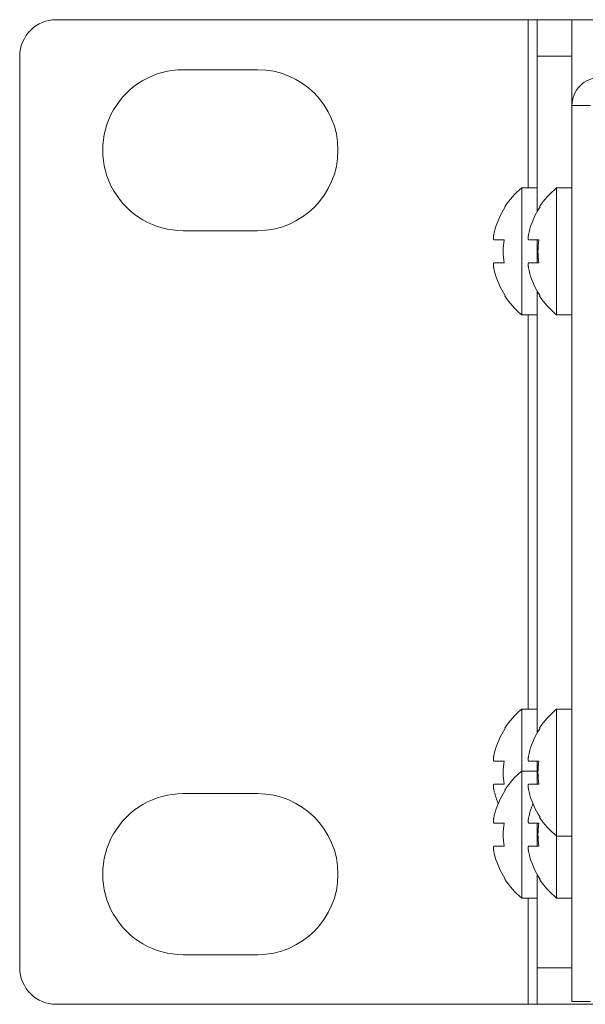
# Model space of a CAD drawing. Header units: inches. Extents: x 0 to 54.8, y -1.5 to 18.4.
# Tile 27 of 43: x 35.8 to 36.8, y 0 to 1.7. Entities that reach past the tile are written whole.
import ezdxf

# ---------------------------------------------------------------- set-up
doc = ezdxf.new("R2010")
doc.units = ezdxf.units.IN
doc.header["$MEASUREMENT"] = 0
doc.layers.get('0').update_dxf_attribs({"color": 8})

msp = doc.modelspace()

# ---------------------------------------------------------------- linework, layer by layer
at = {"lineweight": 5}
for points, knots in [([(35.9088, 1.7), (35.8921, 1.7), (35.8761, 1.6934), (35.8643, 1.6815), (35.8643, 1.6815), (35.8525, 1.6697), (35.8458, 1.6537), (35.8458, 1.637)], [0, 0, 0, 0, 0.5, 0.5, 0.5, 0.5, 1, 1, 1, 1]), ([(36.1281, 1.6137), (36.0784, 1.6137), (36.0326, 1.5872), (36.0077, 1.5442), (36.0077, 1.5442), (35.9829, 1.5012), (35.9829, 1.4482), (36.0077, 1.4052), (36.0077, 1.4052), (36.0326, 1.3622), (36.0784, 1.3357), (36.1281, 1.3357)], [0, 0, 0, 0, 0.333333, 0.333333, 0.333333, 0.333333, 0.666667, 0.666667, 0.666667, 0.666667, 1, 1, 1, 1]), ([(36.2561, 1.3357), (36.3329, 1.3357), (36.3951, 1.398), (36.3951, 1.4747), (36.3951, 1.4747), (36.3951, 1.5515), (36.3329, 1.6137), (36.2561, 1.6137)], [0, 0, 0, 0, 0.5, 0.5, 0.5, 0.5, 1, 1, 1, 1]), ([(36.8468, 1.6), (36.8341, 1.6), (36.8219, 1.5949), (36.8129, 1.5859), (36.8129, 1.5859), (36.8039, 1.5769), (36.7988, 1.5647), (36.7988, 1.552)], [0, 0, 0, 0, 0.5, 0.5, 0.5, 0.5, 1, 1, 1, 1]), ([(36.6648, 1.3325), (36.6646, 1.3318), (36.6644, 1.331), (36.6642, 1.3302), (36.6642, 1.3302), (36.6641, 1.3294), (36.664, 1.3286), (36.6638, 1.3278), (36.6638, 1.3278), (36.6638, 1.3275), (36.6637, 1.3271), (36.6637, 1.3267), (36.6637, 1.3267), (36.6636, 1.3264), (36.6636, 1.326), (36.6636, 1.3257), (36.6636, 1.3257), (36.6635, 1.3253), (36.6635, 1.325), (36.6635, 1.3247), (36.6635, 1.3247), (36.6635, 1.3244), (36.6635, 1.3241), (36.6634, 1.3238), (36.6634, 1.3238), (36.6634, 1.3235), (36.6634, 1.3232), (36.6634, 1.3229), (36.6634, 1.3229), (36.6634, 1.3227), (36.6634, 1.3224), (36.6635, 1.3222), (36.6635, 1.3222), (36.6635, 1.322), (36.6635, 1.3218), (36.6635, 1.3215), (36.6635, 1.3215), (36.6636, 1.3214), (36.6636, 1.3212), (36.6636, 1.321), (36.6636, 1.321), (36.6637, 1.3208), (36.6637, 1.3207), (36.6638, 1.3206), (36.6638, 1.3206), (36.6638, 1.3204), (36.6639, 1.3203), (36.6639, 1.3202), (36.6639, 1.3202), (36.664, 1.3202), (36.664, 1.3201), (36.664, 1.3201), (36.664, 1.3201), (36.6641, 1.3201), (36.6641, 1.32), (36.6641, 1.32), (36.6641, 1.32), (36.6642, 1.32), (36.6642, 1.32), (36.6643, 1.32), (36.6643, 1.32), (36.6643, 1.3199), (36.6643, 1.3199), (36.6644, 1.3199)], [0, 0, 0, 0, 0.0625, 0.0625, 0.0625, 0.0625, 0.125, 0.125, 0.125, 0.125, 0.1875, 0.1875, 0.1875, 0.1875, 0.25, 0.25, 0.25, 0.25, 0.3125, 0.3125, 0.3125, 0.3125, 0.375, 0.375, 0.375, 0.375, 0.4375, 0.4375, 0.4375, 0.4375, 0.5, 0.5, 0.5, 0.5, 0.5625, 0.5625, 0.5625, 0.5625, 0.625, 0.625, 0.625, 0.625, 0.6875, 0.6875, 0.6875, 0.6875, 0.75, 0.75, 0.75, 0.75, 0.8125, 0.8125, 0.8125, 0.8125, 0.875, 0.875, 0.875, 0.875, 0.9375, 0.9375, 0.9375, 0.9375, 1, 1, 1, 1]), ([(36.7248, 1.3325), (36.7246, 1.3318), (36.7244, 1.331), (36.7242, 1.3302), (36.7242, 1.3302), (36.7241, 1.3294), (36.724, 1.3286), (36.7238, 1.3278), (36.7238, 1.3278), (36.7238, 1.3275), (36.7237, 1.3271), (36.7237, 1.3267), (36.7237, 1.3267), (36.7236, 1.3264), (36.7236, 1.326), (36.7236, 1.3257), (36.7236, 1.3257), (36.7235, 1.3253), (36.7235, 1.325), (36.7235, 1.3247), (36.7235, 1.3247), (36.7235, 1.3244), (36.7235, 1.3241), (36.7234, 1.3238), (36.7234, 1.3238), (36.7234, 1.3235), (36.7234, 1.3232), (36.7234, 1.3229), (36.7234, 1.3229), (36.7234, 1.3227), (36.7234, 1.3224), (36.7235, 1.3222), (36.7235, 1.3222), (36.7235, 1.322), (36.7235, 1.3218), (36.7235, 1.3215), (36.7235, 1.3215), (36.7236, 1.3214), (36.7236, 1.3212), (36.7236, 1.321), (36.7236, 1.321), (36.7237, 1.3208), (36.7237, 1.3207), (36.7238, 1.3206), (36.7238, 1.3206), (36.7238, 1.3204), (36.7239, 1.3203), (36.7239, 1.3202), (36.7239, 1.3202), (36.724, 1.3202), (36.724, 1.3201), (36.724, 1.3201), (36.724, 1.3201), (36.7241, 1.3201), (36.7241, 1.32), (36.7241, 1.32), (36.7241, 1.32), (36.7242, 1.32), (36.7242, 1.32), (36.7243, 1.32), (36.7243, 1.32), (36.7243, 1.3199), (36.7243, 1.3199), (36.7244, 1.3199)], [0, 0, 0, 0, 0.0625, 0.0625, 0.0625, 0.0625, 0.125, 0.125, 0.125, 0.125, 0.1875, 0.1875, 0.1875, 0.1875, 0.25, 0.25, 0.25, 0.25, 0.3125, 0.3125, 0.3125, 0.3125, 0.375, 0.375, 0.375, 0.375, 0.4375, 0.4375, 0.4375, 0.4375, 0.5, 0.5, 0.5, 0.5, 0.5625, 0.5625, 0.5625, 0.5625, 0.625, 0.625, 0.625, 0.625, 0.6875, 0.6875, 0.6875, 0.6875, 0.75, 0.75, 0.75, 0.75, 0.8125, 0.8125, 0.8125, 0.8125, 0.875, 0.875, 0.875, 0.875, 0.9375, 0.9375, 0.9375, 0.9375, 1, 1, 1, 1]), ([(36.6644, 1.3199), (36.6644, 1.3199), (36.6644, 1.3199), (36.6644, 1.3199), (36.6644, 1.3199), (36.6644, 1.3199), (36.6644, 1.3199), (36.6645, 1.3199)], [0, 0, 0, 0, 0.5, 0.5, 0.5, 0.5, 1, 1, 1, 1]), ([(36.7244, 1.3199), (36.7244, 1.3199), (36.7244, 1.3199), (36.7244, 1.3199), (36.7244, 1.3199), (36.7244, 1.3199), (36.7244, 1.3199), (36.7245, 1.3199)], [0, 0, 0, 0, 0.5, 0.5, 0.5, 0.5, 1, 1, 1, 1]), ([(36.6644, 1.2801), (36.6643, 1.2801), (36.6643, 1.2801), (36.6643, 1.28), (36.6643, 1.28), (36.6642, 1.28), (36.6642, 1.28), (36.6641, 1.28), (36.6641, 1.28), (36.6641, 1.2799), (36.6641, 1.2799), (36.664, 1.2799), (36.664, 1.2799), (36.664, 1.2798), (36.664, 1.2798), (36.6639, 1.2798), (36.6639, 1.2798), (36.6639, 1.2797), (36.6638, 1.2796), (36.6638, 1.2794), (36.6638, 1.2794), (36.6637, 1.2793), (36.6637, 1.2792), (36.6636, 1.279), (36.6636, 1.279), (36.6636, 1.2788), (36.6636, 1.2786), (36.6635, 1.2785), (36.6635, 1.2785), (36.6635, 1.2782), (36.6635, 1.278), (36.6635, 1.2778), (36.6635, 1.2778), (36.6634, 1.2776), (36.6634, 1.2773), (36.6634, 1.2771), (36.6634, 1.2771), (36.6634, 1.2768), (36.6634, 1.2765), (36.6634, 1.2762), (36.6634, 1.2762), (36.6635, 1.2759), (36.6635, 1.2756), (36.6635, 1.2753), (36.6635, 1.2753), (36.6635, 1.275), (36.6635, 1.2747), (36.6636, 1.2743), (36.6636, 1.2743), (36.6636, 1.274), (36.6636, 1.2736), (36.6637, 1.2733), (36.6637, 1.2733), (36.6637, 1.2729), (36.6638, 1.2725), (36.6638, 1.2722), (36.6638, 1.2722), (36.664, 1.2714), (36.6641, 1.2706), (36.6642, 1.2698), (36.6642, 1.2698), (36.6644, 1.269), (36.6646, 1.2682), (36.6648, 1.2674)], [0, 0, 0, 0, 0.0625, 0.0625, 0.0625, 0.0625, 0.125, 0.125, 0.125, 0.125, 0.1875, 0.1875, 0.1875, 0.1875, 0.25, 0.25, 0.25, 0.25, 0.3125, 0.3125, 0.3125, 0.3125, 0.375, 0.375, 0.375, 0.375, 0.4375, 0.4375, 0.4375, 0.4375, 0.5, 0.5, 0.5, 0.5, 0.5625, 0.5625, 0.5625, 0.5625, 0.625, 0.625, 0.625, 0.625, 0.6875, 0.6875, 0.6875, 0.6875, 0.75, 0.75, 0.75, 0.75, 0.8125, 0.8125, 0.8125, 0.8125, 0.875, 0.875, 0.875, 0.875, 0.9375, 0.9375, 0.9375, 0.9375, 1, 1, 1, 1]), ([(36.6645, 1.2801), (36.6645, 1.2801), (36.6645, 1.2801), (36.6644, 1.2801), (36.6644, 1.2801), (36.6644, 1.2801), (36.6644, 1.2801), (36.6644, 1.2801)], [0, 0, 0, 0, 0.5, 0.5, 0.5, 0.5, 1, 1, 1, 1]), ([(36.7244, 1.2801), (36.7243, 1.2801), (36.7243, 1.2801), (36.7243, 1.28), (36.7243, 1.28), (36.7242, 1.28), (36.7242, 1.28), (36.7241, 1.28), (36.7241, 1.28), (36.7241, 1.2799), (36.7241, 1.2799), (36.724, 1.2799), (36.724, 1.2799), (36.724, 1.2798), (36.724, 1.2798), (36.7239, 1.2798), (36.7239, 1.2798), (36.7239, 1.2797), (36.7238, 1.2796), (36.7238, 1.2794), (36.7238, 1.2794), (36.7237, 1.2793), (36.7237, 1.2792), (36.7236, 1.279), (36.7236, 1.279), (36.7236, 1.2788), (36.7236, 1.2786), (36.7235, 1.2785), (36.7235, 1.2785), (36.7235, 1.2782), (36.7235, 1.278), (36.7235, 1.2778), (36.7235, 1.2778), (36.7234, 1.2776), (36.7234, 1.2773), (36.7234, 1.2771), (36.7234, 1.2771), (36.7234, 1.2768), (36.7234, 1.2765), (36.7234, 1.2762), (36.7234, 1.2762), (36.7235, 1.2759), (36.7235, 1.2756), (36.7235, 1.2753), (36.7235, 1.2753), (36.7235, 1.275), (36.7235, 1.2747), (36.7236, 1.2743), (36.7236, 1.2743), (36.7236, 1.274), (36.7236, 1.2736), (36.7237, 1.2733), (36.7237, 1.2733), (36.7237, 1.2729), (36.7238, 1.2725), (36.7238, 1.2722), (36.7238, 1.2722), (36.724, 1.2714), (36.7241, 1.2706), (36.7242, 1.2698), (36.7242, 1.2698), (36.7244, 1.269), (36.7246, 1.2682), (36.7248, 1.2674)], [0, 0, 0, 0, 0.0625, 0.0625, 0.0625, 0.0625, 0.125, 0.125, 0.125, 0.125, 0.1875, 0.1875, 0.1875, 0.1875, 0.25, 0.25, 0.25, 0.25, 0.3125, 0.3125, 0.3125, 0.3125, 0.375, 0.375, 0.375, 0.375, 0.4375, 0.4375, 0.4375, 0.4375, 0.5, 0.5, 0.5, 0.5, 0.5625, 0.5625, 0.5625, 0.5625, 0.625, 0.625, 0.625, 0.625, 0.6875, 0.6875, 0.6875, 0.6875, 0.75, 0.75, 0.75, 0.75, 0.8125, 0.8125, 0.8125, 0.8125, 0.875, 0.875, 0.875, 0.875, 0.9375, 0.9375, 0.9375, 0.9375, 1, 1, 1, 1]), ([(36.7245, 1.2801), (36.7245, 1.2801), (36.7245, 1.2801), (36.7244, 1.2801), (36.7244, 1.2801), (36.7244, 1.2801), (36.7244, 1.2801), (36.7244, 1.2801)], [0, 0, 0, 0, 0.5, 0.5, 0.5, 0.5, 1, 1, 1, 1]), ([(36.6648, 0.4325), (36.6646, 0.4318), (36.6644, 0.431), (36.6642, 0.4302), (36.6642, 0.4302), (36.6641, 0.4294), (36.664, 0.4286), (36.6638, 0.4278), (36.6638, 0.4278), (36.6638, 0.4275), (36.6637, 0.4271), (36.6637, 0.4267), (36.6637, 0.4267), (36.6636, 0.4264), (36.6636, 0.426), (36.6636, 0.4257), (36.6636, 0.4257), (36.6635, 0.4253), (36.6635, 0.425), (36.6635, 0.4247), (36.6635, 0.4247), (36.6635, 0.4244), (36.6635, 0.4241), (36.6634, 0.4238), (36.6634, 0.4238), (36.6634, 0.4235), (36.6634, 0.4232), (36.6634, 0.4229), (36.6634, 0.4229), (36.6634, 0.4227), (36.6634, 0.4224), (36.6635, 0.4222), (36.6635, 0.4222), (36.6635, 0.422), (36.6635, 0.4218), (36.6635, 0.4215), (36.6635, 0.4215), (36.6636, 0.4214), (36.6636, 0.4212), (36.6636, 0.421), (36.6636, 0.421), (36.6637, 0.4208), (36.6637, 0.4207), (36.6638, 0.4206), (36.6638, 0.4206), (36.6638, 0.4204), (36.6639, 0.4203), (36.6639, 0.4202), (36.6639, 0.4202), (36.664, 0.4202), (36.664, 0.4201), (36.664, 0.4201), (36.664, 0.4201), (36.6641, 0.4201), (36.6641, 0.42), (36.6641, 0.42), (36.6641, 0.42), (36.6642, 0.42), (36.6642, 0.42), (36.6643, 0.42), (36.6643, 0.42), (36.6643, 0.4199), (36.6643, 0.4199), (36.6644, 0.4199)], [0, 0, 0, 0, 0.0625, 0.0625, 0.0625, 0.0625, 0.125, 0.125, 0.125, 0.125, 0.1875, 0.1875, 0.1875, 0.1875, 0.25, 0.25, 0.25, 0.25, 0.3125, 0.3125, 0.3125, 0.3125, 0.375, 0.375, 0.375, 0.375, 0.4375, 0.4375, 0.4375, 0.4375, 0.5, 0.5, 0.5, 0.5, 0.5625, 0.5625, 0.5625, 0.5625, 0.625, 0.625, 0.625, 0.625, 0.6875, 0.6875, 0.6875, 0.6875, 0.75, 0.75, 0.75, 0.75, 0.8125, 0.8125, 0.8125, 0.8125, 0.875, 0.875, 0.875, 0.875, 0.9375, 0.9375, 0.9375, 0.9375, 1, 1, 1, 1]), ([(36.7248, 0.4325), (36.7246, 0.4318), (36.7244, 0.431), (36.7242, 0.4302), (36.7242, 0.4302), (36.7241, 0.4294), (36.724, 0.4286), (36.7238, 0.4278), (36.7238, 0.4278), (36.7238, 0.4275), (36.7237, 0.4271), (36.7237, 0.4267), (36.7237, 0.4267), (36.7236, 0.4264), (36.7236, 0.426), (36.7236, 0.4257), (36.7236, 0.4257), (36.7235, 0.4253), (36.7235, 0.425), (36.7235, 0.4247), (36.7235, 0.4247), (36.7235, 0.4244), (36.7235, 0.4241), (36.7234, 0.4238), (36.7234, 0.4238), (36.7234, 0.4235), (36.7234, 0.4232), (36.7234, 0.4229), (36.7234, 0.4229), (36.7234, 0.4227), (36.7234, 0.4224), (36.7235, 0.4222), (36.7235, 0.4222), (36.7235, 0.422), (36.7235, 0.4218), (36.7235, 0.4215), (36.7235, 0.4215), (36.7236, 0.4214), (36.7236, 0.4212), (36.7236, 0.421), (36.7236, 0.421), (36.7237, 0.4208), (36.7237, 0.4207), (36.7238, 0.4206), (36.7238, 0.4206), (36.7238, 0.4204), (36.7239, 0.4203), (36.7239, 0.4202), (36.7239, 0.4202), (36.724, 0.4202), (36.724, 0.4201), (36.724, 0.4201), (36.724, 0.4201), (36.7241, 0.4201), (36.7241, 0.42), (36.7241, 0.42), (36.7241, 0.42), (36.7242, 0.42), (36.7242, 0.42), (36.7243, 0.42), (36.7243, 0.42), (36.7243, 0.4199), (36.7243, 0.4199), (36.7244, 0.4199)], [0, 0, 0, 0, 0.0625, 0.0625, 0.0625, 0.0625, 0.125, 0.125, 0.125, 0.125, 0.1875, 0.1875, 0.1875, 0.1875, 0.25, 0.25, 0.25, 0.25, 0.3125, 0.3125, 0.3125, 0.3125, 0.375, 0.375, 0.375, 0.375, 0.4375, 0.4375, 0.4375, 0.4375, 0.5, 0.5, 0.5, 0.5, 0.5625, 0.5625, 0.5625, 0.5625, 0.625, 0.625, 0.625, 0.625, 0.6875, 0.6875, 0.6875, 0.6875, 0.75, 0.75, 0.75, 0.75, 0.8125, 0.8125, 0.8125, 0.8125, 0.875, 0.875, 0.875, 0.875, 0.9375, 0.9375, 0.9375, 0.9375, 1, 1, 1, 1]), ([(36.6644, 0.4199), (36.6644, 0.4199), (36.6644, 0.4199), (36.6644, 0.4199), (36.6644, 0.4199), (36.6644, 0.4199), (36.6644, 0.4199), (36.6645, 0.4199)], [0, 0, 0, 0, 0.5, 0.5, 0.5, 0.5, 1, 1, 1, 1]), ([(36.7244, 0.4199), (36.7244, 0.4199), (36.7244, 0.4199), (36.7244, 0.4199), (36.7244, 0.4199), (36.7244, 0.4199), (36.7244, 0.4199), (36.7245, 0.4199)], [0, 0, 0, 0, 0.5, 0.5, 0.5, 0.5, 1, 1, 1, 1]), ([(36.6644, 0.3801), (36.6643, 0.3801), (36.6643, 0.3801), (36.6643, 0.38), (36.6643, 0.38), (36.6642, 0.38), (36.6642, 0.38), (36.6641, 0.38), (36.6641, 0.38), (36.6641, 0.3799), (36.6641, 0.3799), (36.664, 0.3799), (36.664, 0.3799), (36.664, 0.3798), (36.664, 0.3798), (36.6639, 0.3798), (36.6639, 0.3798), (36.6639, 0.3797), (36.6638, 0.3796), (36.6638, 0.3794), (36.6638, 0.3794), (36.6637, 0.3793), (36.6637, 0.3792), (36.6636, 0.379), (36.6636, 0.379), (36.6636, 0.3788), (36.6636, 0.3786), (36.6635, 0.3785), (36.6635, 0.3785), (36.6635, 0.3782), (36.6635, 0.378), (36.6635, 0.3778), (36.6635, 0.3778), (36.6634, 0.3776), (36.6634, 0.3773), (36.6634, 0.3771), (36.6634, 0.3771), (36.6634, 0.3768), (36.6634, 0.3765), (36.6634, 0.3762), (36.6634, 0.3762), (36.6635, 0.3759), (36.6635, 0.3756), (36.6635, 0.3753), (36.6635, 0.3753), (36.6635, 0.375), (36.6635, 0.3747), (36.6636, 0.3743), (36.6636, 0.3743), (36.6636, 0.374), (36.6636, 0.3736), (36.6637, 0.3733), (36.6637, 0.3733), (36.6637, 0.3729), (36.6638, 0.3725), (36.6638, 0.3722), (36.6638, 0.3722), (36.664, 0.3714), (36.6641, 0.3706), (36.6642, 0.3698), (36.6642, 0.3698), (36.6644, 0.369), (36.6646, 0.3682), (36.6648, 0.3674)], [0, 0, 0, 0, 0.0625, 0.0625, 0.0625, 0.0625, 0.125, 0.125, 0.125, 0.125, 0.1875, 0.1875, 0.1875, 0.1875, 0.25, 0.25, 0.25, 0.25, 0.3125, 0.3125, 0.3125, 0.3125, 0.375, 0.375, 0.375, 0.375, 0.4375, 0.4375, 0.4375, 0.4375, 0.5, 0.5, 0.5, 0.5, 0.5625, 0.5625, 0.5625, 0.5625, 0.625, 0.625, 0.625, 0.625, 0.6875, 0.6875, 0.6875, 0.6875, 0.75, 0.75, 0.75, 0.75, 0.8125, 0.8125, 0.8125, 0.8125, 0.875, 0.875, 0.875, 0.875, 0.9375, 0.9375, 0.9375, 0.9375, 1, 1, 1, 1]), ([(36.6645, 0.3801), (36.6645, 0.3801), (36.6645, 0.3801), (36.6644, 0.3801), (36.6644, 0.3801), (36.6644, 0.3801), (36.6644, 0.3801), (36.6644, 0.3801)], [0, 0, 0, 0, 0.5, 0.5, 0.5, 0.5, 1, 1, 1, 1]), ([(36.7244, 0.3801), (36.7243, 0.3801), (36.7243, 0.3801), (36.7243, 0.38), (36.7243, 0.38), (36.7242, 0.38), (36.7242, 0.38), (36.7241, 0.38), (36.7241, 0.38), (36.7241, 0.3799), (36.7241, 0.3799), (36.724, 0.3799), (36.724, 0.3799), (36.724, 0.3798), (36.724, 0.3798), (36.7239, 0.3798), (36.7239, 0.3798), (36.7239, 0.3797), (36.7238, 0.3796), (36.7238, 0.3794), (36.7238, 0.3794), (36.7237, 0.3793), (36.7237, 0.3792), (36.7236, 0.379), (36.7236, 0.379), (36.7236, 0.3788), (36.7236, 0.3786), (36.7235, 0.3785), (36.7235, 0.3785), (36.7235, 0.3782), (36.7235, 0.378), (36.7235, 0.3778), (36.7235, 0.3778), (36.7234, 0.3776), (36.7234, 0.3773), (36.7234, 0.3771), (36.7234, 0.3771), (36.7234, 0.3768), (36.7234, 0.3765), (36.7234, 0.3762), (36.7234, 0.3762), (36.7235, 0.3759), (36.7235, 0.3756), (36.7235, 0.3753), (36.7235, 0.3753), (36.7235, 0.375), (36.7235, 0.3747), (36.7236, 0.3743), (36.7236, 0.3743), (36.7236, 0.374), (36.7236, 0.3736), (36.7237, 0.3733), (36.7237, 0.3733), (36.7237, 0.3729), (36.7238, 0.3725), (36.7238, 0.3722), (36.7238, 0.3722), (36.724, 0.3714), (36.7241, 0.3706), (36.7242, 0.3698), (36.7242, 0.3698), (36.7244, 0.369), (36.7246, 0.3682), (36.7248, 0.3674)], [0, 0, 0, 0, 0.0625, 0.0625, 0.0625, 0.0625, 0.125, 0.125, 0.125, 0.125, 0.1875, 0.1875, 0.1875, 0.1875, 0.25, 0.25, 0.25, 0.25, 0.3125, 0.3125, 0.3125, 0.3125, 0.375, 0.375, 0.375, 0.375, 0.4375, 0.4375, 0.4375, 0.4375, 0.5, 0.5, 0.5, 0.5, 0.5625, 0.5625, 0.5625, 0.5625, 0.625, 0.625, 0.625, 0.625, 0.6875, 0.6875, 0.6875, 0.6875, 0.75, 0.75, 0.75, 0.75, 0.8125, 0.8125, 0.8125, 0.8125, 0.875, 0.875, 0.875, 0.875, 0.9375, 0.9375, 0.9375, 0.9375, 1, 1, 1, 1]), ([(36.7245, 0.3801), (36.7245, 0.3801), (36.7245, 0.3801), (36.7244, 0.3801), (36.7244, 0.3801), (36.7244, 0.3801), (36.7244, 0.3801), (36.7244, 0.3801)], [0, 0, 0, 0, 0.5, 0.5, 0.5, 0.5, 1, 1, 1, 1]), ([(36.1281, 0.3637), (36.0784, 0.3637), (36.0326, 0.3372), (36.0077, 0.2942), (36.0077, 0.2942), (35.9829, 0.2512), (35.9829, 0.1982), (36.0077, 0.1552), (36.0077, 0.1552), (36.0326, 0.1122), (36.0784, 0.0857), (36.1281, 0.0857)], [0, 0, 0, 0, 0.333333, 0.333333, 0.333333, 0.333333, 0.666667, 0.666667, 0.666667, 0.666667, 1, 1, 1, 1]), ([(36.2561, 0.0857), (36.3329, 0.0857), (36.3951, 0.148), (36.3951, 0.2247), (36.3951, 0.2247), (36.3951, 0.3015), (36.3329, 0.3637), (36.2561, 0.3637)], [0, 0, 0, 0, 0.5, 0.5, 0.5, 0.5, 1, 1, 1, 1]), ([(36.6648, 0.3255), (36.6646, 0.3248), (36.6644, 0.324), (36.6642, 0.3232), (36.6642, 0.3232), (36.6641, 0.3224), (36.664, 0.3216), (36.6638, 0.3208), (36.6638, 0.3208), (36.6638, 0.3205), (36.6637, 0.3201), (36.6637, 0.3197), (36.6637, 0.3197), (36.6636, 0.3194), (36.6636, 0.319), (36.6636, 0.3187), (36.6636, 0.3187), (36.6635, 0.3183), (36.6635, 0.318), (36.6635, 0.3177), (36.6635, 0.3177), (36.6635, 0.3174), (36.6635, 0.3171), (36.6634, 0.3168), (36.6634, 0.3168), (36.6634, 0.3165), (36.6634, 0.3162), (36.6634, 0.3159), (36.6634, 0.3159), (36.6634, 0.3157), (36.6634, 0.3154), (36.6635, 0.3152), (36.6635, 0.3152), (36.6635, 0.315), (36.6635, 0.3148), (36.6635, 0.3145), (36.6635, 0.3145), (36.6636, 0.3144), (36.6636, 0.3142), (36.6636, 0.314), (36.6636, 0.314), (36.6637, 0.3138), (36.6637, 0.3137), (36.6638, 0.3136), (36.6638, 0.3136), (36.6638, 0.3134), (36.6639, 0.3133), (36.6639, 0.3132), (36.6639, 0.3132), (36.664, 0.3132), (36.664, 0.3131), (36.664, 0.3131), (36.664, 0.3131), (36.6641, 0.3131), (36.6641, 0.313), (36.6641, 0.313), (36.6641, 0.313), (36.6642, 0.313), (36.6642, 0.313), (36.6643, 0.313), (36.6643, 0.313), (36.6643, 0.3129), (36.6643, 0.3129), (36.6644, 0.3129)], [0, 0, 0, 0, 0.0625, 0.0625, 0.0625, 0.0625, 0.125, 0.125, 0.125, 0.125, 0.1875, 0.1875, 0.1875, 0.1875, 0.25, 0.25, 0.25, 0.25, 0.3125, 0.3125, 0.3125, 0.3125, 0.375, 0.375, 0.375, 0.375, 0.4375, 0.4375, 0.4375, 0.4375, 0.5, 0.5, 0.5, 0.5, 0.5625, 0.5625, 0.5625, 0.5625, 0.625, 0.625, 0.625, 0.625, 0.6875, 0.6875, 0.6875, 0.6875, 0.75, 0.75, 0.75, 0.75, 0.8125, 0.8125, 0.8125, 0.8125, 0.875, 0.875, 0.875, 0.875, 0.9375, 0.9375, 0.9375, 0.9375, 1, 1, 1, 1]), ([(36.7248, 0.3255), (36.7246, 0.3248), (36.7244, 0.324), (36.7242, 0.3232), (36.7242, 0.3232), (36.7241, 0.3224), (36.724, 0.3216), (36.7238, 0.3208), (36.7238, 0.3208), (36.7238, 0.3205), (36.7237, 0.3201), (36.7237, 0.3197), (36.7237, 0.3197), (36.7236, 0.3194), (36.7236, 0.319), (36.7236, 0.3187), (36.7236, 0.3187), (36.7235, 0.3183), (36.7235, 0.318), (36.7235, 0.3177), (36.7235, 0.3177), (36.7235, 0.3174), (36.7235, 0.3171), (36.7234, 0.3168), (36.7234, 0.3168), (36.7234, 0.3165), (36.7234, 0.3162), (36.7234, 0.3159), (36.7234, 0.3159), (36.7234, 0.3157), (36.7234, 0.3154), (36.7235, 0.3152), (36.7235, 0.3152), (36.7235, 0.315), (36.7235, 0.3148), (36.7235, 0.3145), (36.7235, 0.3145), (36.7236, 0.3144), (36.7236, 0.3142), (36.7236, 0.314), (36.7236, 0.314), (36.7237, 0.3138), (36.7237, 0.3137), (36.7238, 0.3136), (36.7238, 0.3136), (36.7238, 0.3134), (36.7239, 0.3133), (36.7239, 0.3132), (36.7239, 0.3132), (36.724, 0.3132), (36.724, 0.3131), (36.724, 0.3131), (36.724, 0.3131), (36.7241, 0.3131), (36.7241, 0.313), (36.7241, 0.313), (36.7241, 0.313), (36.7242, 0.313), (36.7242, 0.313), (36.7243, 0.313), (36.7243, 0.313), (36.7243, 0.3129), (36.7243, 0.3129), (36.7244, 0.3129)], [0, 0, 0, 0, 0.0625, 0.0625, 0.0625, 0.0625, 0.125, 0.125, 0.125, 0.125, 0.1875, 0.1875, 0.1875, 0.1875, 0.25, 0.25, 0.25, 0.25, 0.3125, 0.3125, 0.3125, 0.3125, 0.375, 0.375, 0.375, 0.375, 0.4375, 0.4375, 0.4375, 0.4375, 0.5, 0.5, 0.5, 0.5, 0.5625, 0.5625, 0.5625, 0.5625, 0.625, 0.625, 0.625, 0.625, 0.6875, 0.6875, 0.6875, 0.6875, 0.75, 0.75, 0.75, 0.75, 0.8125, 0.8125, 0.8125, 0.8125, 0.875, 0.875, 0.875, 0.875, 0.9375, 0.9375, 0.9375, 0.9375, 1, 1, 1, 1]), ([(36.6644, 0.3129), (36.6644, 0.3129), (36.6644, 0.3129), (36.6644, 0.3129), (36.6644, 0.3129), (36.6644, 0.3129), (36.6644, 0.3129), (36.6645, 0.3129)], [0, 0, 0, 0, 0.5, 0.5, 0.5, 0.5, 1, 1, 1, 1]), ([(36.7244, 0.3129), (36.7244, 0.3129), (36.7244, 0.3129), (36.7244, 0.3129), (36.7244, 0.3129), (36.7244, 0.3129), (36.7244, 0.3129), (36.7245, 0.3129)], [0, 0, 0, 0, 0.5, 0.5, 0.5, 0.5, 1, 1, 1, 1]), ([(36.6644, 0.2731), (36.6643, 0.2731), (36.6643, 0.2731), (36.6643, 0.273), (36.6643, 0.273), (36.6642, 0.273), (36.6642, 0.273), (36.6641, 0.273), (36.6641, 0.273), (36.6641, 0.2729), (36.6641, 0.2729), (36.664, 0.2729), (36.664, 0.2729), (36.664, 0.2728), (36.664, 0.2728), (36.6639, 0.2728), (36.6639, 0.2728), (36.6639, 0.2727), (36.6638, 0.2726), (36.6638, 0.2724), (36.6638, 0.2724), (36.6637, 0.2723), (36.6637, 0.2722), (36.6636, 0.272), (36.6636, 0.272), (36.6636, 0.2718), (36.6636, 0.2716), (36.6635, 0.2715), (36.6635, 0.2715), (36.6635, 0.2712), (36.6635, 0.271), (36.6635, 0.2708), (36.6635, 0.2708), (36.6634, 0.2706), (36.6634, 0.2703), (36.6634, 0.2701), (36.6634, 0.2701), (36.6634, 0.2698), (36.6634, 0.2695), (36.6634, 0.2692), (36.6634, 0.2692), (36.6635, 0.2689), (36.6635, 0.2686), (36.6635, 0.2683), (36.6635, 0.2683), (36.6635, 0.268), (36.6635, 0.2677), (36.6636, 0.2673), (36.6636, 0.2673), (36.6636, 0.267), (36.6636, 0.2666), (36.6637, 0.2663), (36.6637, 0.2663), (36.6637, 0.2659), (36.6638, 0.2655), (36.6638, 0.2652), (36.6638, 0.2652), (36.664, 0.2644), (36.6641, 0.2636), (36.6642, 0.2628), (36.6642, 0.2628), (36.6644, 0.262), (36.6646, 0.2612), (36.6648, 0.2604)], [0, 0, 0, 0, 0.0625, 0.0625, 0.0625, 0.0625, 0.125, 0.125, 0.125, 0.125, 0.1875, 0.1875, 0.1875, 0.1875, 0.25, 0.25, 0.25, 0.25, 0.3125, 0.3125, 0.3125, 0.3125, 0.375, 0.375, 0.375, 0.375, 0.4375, 0.4375, 0.4375, 0.4375, 0.5, 0.5, 0.5, 0.5, 0.5625, 0.5625, 0.5625, 0.5625, 0.625, 0.625, 0.625, 0.625, 0.6875, 0.6875, 0.6875, 0.6875, 0.75, 0.75, 0.75, 0.75, 0.8125, 0.8125, 0.8125, 0.8125, 0.875, 0.875, 0.875, 0.875, 0.9375, 0.9375, 0.9375, 0.9375, 1, 1, 1, 1]), ([(36.6645, 0.2731), (36.6645, 0.2731), (36.6645, 0.2731), (36.6644, 0.2731), (36.6644, 0.2731), (36.6644, 0.2731), (36.6644, 0.2731), (36.6644, 0.2731)], [0, 0, 0, 0, 0.5, 0.5, 0.5, 0.5, 1, 1, 1, 1]), ([(36.7244, 0.2731), (36.7243, 0.2731), (36.7243, 0.2731), (36.7243, 0.273), (36.7243, 0.273), (36.7242, 0.273), (36.7242, 0.273), (36.7241, 0.273), (36.7241, 0.273), (36.7241, 0.2729), (36.7241, 0.2729), (36.724, 0.2729), (36.724, 0.2729), (36.724, 0.2728), (36.724, 0.2728), (36.7239, 0.2728), (36.7239, 0.2728), (36.7239, 0.2727), (36.7238, 0.2726), (36.7238, 0.2724), (36.7238, 0.2724), (36.7237, 0.2723), (36.7237, 0.2722), (36.7236, 0.272), (36.7236, 0.272), (36.7236, 0.2718), (36.7236, 0.2716), (36.7235, 0.2715), (36.7235, 0.2715), (36.7235, 0.2712), (36.7235, 0.271), (36.7235, 0.2708), (36.7235, 0.2708), (36.7234, 0.2706), (36.7234, 0.2703), (36.7234, 0.2701), (36.7234, 0.2701), (36.7234, 0.2698), (36.7234, 0.2695), (36.7234, 0.2692), (36.7234, 0.2692), (36.7235, 0.2689), (36.7235, 0.2686), (36.7235, 0.2683), (36.7235, 0.2683), (36.7235, 0.268), (36.7235, 0.2677), (36.7236, 0.2673), (36.7236, 0.2673), (36.7236, 0.267), (36.7236, 0.2666), (36.7237, 0.2663), (36.7237, 0.2663), (36.7237, 0.2659), (36.7238, 0.2655), (36.7238, 0.2652), (36.7238, 0.2652), (36.724, 0.2644), (36.7241, 0.2636), (36.7242, 0.2628), (36.7242, 0.2628), (36.7244, 0.262), (36.7246, 0.2612), (36.7248, 0.2604)], [0, 0, 0, 0, 0.0625, 0.0625, 0.0625, 0.0625, 0.125, 0.125, 0.125, 0.125, 0.1875, 0.1875, 0.1875, 0.1875, 0.25, 0.25, 0.25, 0.25, 0.3125, 0.3125, 0.3125, 0.3125, 0.375, 0.375, 0.375, 0.375, 0.4375, 0.4375, 0.4375, 0.4375, 0.5, 0.5, 0.5, 0.5, 0.5625, 0.5625, 0.5625, 0.5625, 0.625, 0.625, 0.625, 0.625, 0.6875, 0.6875, 0.6875, 0.6875, 0.75, 0.75, 0.75, 0.75, 0.8125, 0.8125, 0.8125, 0.8125, 0.875, 0.875, 0.875, 0.875, 0.9375, 0.9375, 0.9375, 0.9375, 1, 1, 1, 1]), ([(36.7245, 0.2731), (36.7245, 0.2731), (36.7245, 0.2731), (36.7244, 0.2731), (36.7244, 0.2731), (36.7244, 0.2731), (36.7244, 0.2731), (36.7244, 0.2731)], [0, 0, 0, 0, 0.5, 0.5, 0.5, 0.5, 1, 1, 1, 1]), ([(35.8458, 0.063), (35.8458, 0.0463), (35.8525, 0.0303), (35.8643, 0.0184), (35.8643, 0.0184), (35.8761, 0.0066), (35.8921, 0), (35.9088, 0)], [0, 0, 0, 0, 0.5, 0.5, 0.5, 0.5, 1, 1, 1, 1])]:
    msp.add_open_spline(points, degree=3, knots=knots, dxfattribs=at)
for points in [[(35.9088, 1.7), (35.9088, 1.7), (36.7988, 1.7), (36.7988, 1.7)], [(36.7232, 1.4095), (36.7232, 1.4095), (36.7232, 1.7), (36.7232, 1.7)], [(36.7388, 1.3685), (36.7388, 1.3685), (36.7388, 1.7), (36.7388, 1.7)], [(36.7988, 1.7), (36.7988, 1.7), (53.8928, 1.7), (53.8928, 1.7)], [(36.7988, 1.7), (36.7988, 1.7), (36.7988, 1.552), (36.7988, 1.552)], [(35.8458, 0.063), (35.8458, 0.063), (35.8458, 1.637), (35.8458, 1.637)], [(36.7988, 1.637), (36.7988, 1.637), (36.7388, 1.637), (36.7388, 1.637)], [(36.2561, 1.6137), (36.2561, 1.6137), (36.1281, 1.6137), (36.1281, 1.6137)], [(36.7988, 1.552), (36.7988, 1.552), (36.7988, 0.005), (36.7988, 0.005)], [(36.8308, 1.552), (36.8308, 1.552), (36.7988, 1.552), (36.7988, 1.552)], [(36.7123, 1.4095), (36.7008, 1.4002), (36.6908, 1.3892), (36.6828, 1.3768)], [(36.7123, 1.1905), (36.7123, 1.1905), (36.7123, 1.4095), (36.7123, 1.4095)], [(36.7388, 1.4095), (36.7388, 1.4095), (36.7123, 1.4095), (36.7123, 1.4095)], [(36.7723, 1.4095), (36.7608, 1.4002), (36.7508, 1.3892), (36.7428, 1.3768)], [(36.7723, 1.1905), (36.7723, 1.1905), (36.7723, 1.4095), (36.7723, 1.4095)], [(36.7988, 1.4095), (36.7988, 1.4095), (36.7723, 1.4095), (36.7723, 1.4095)], [(36.6839, 1.3768), (36.6751, 1.3634), (36.6686, 1.3485), (36.6649, 1.3329)], [(36.6828, 1.3768), (36.6828, 1.3768), (36.6839, 1.3768), (36.6839, 1.3768)], [(36.7439, 1.3768), (36.7351, 1.3634), (36.7286, 1.3485), (36.7249, 1.3329)], [(36.7428, 1.3768), (36.7428, 1.3768), (36.7439, 1.3768), (36.7439, 1.3768)], [(36.1281, 1.3357), (36.1281, 1.3357), (36.2561, 1.3357), (36.2561, 1.3357)], [(36.6649, 1.3329), (36.6648, 1.3328), (36.6648, 1.3327), (36.6648, 1.3325)], [(36.7249, 1.3329), (36.7248, 1.3328), (36.7248, 1.3327), (36.7248, 1.3325)], [(36.6645, 1.3199), (36.6645, 1.3199), (36.6819, 1.3199), (36.6819, 1.3199)], [(36.6819, 1.3199), (36.6797, 1.3067), (36.6797, 1.2933), (36.6819, 1.2801)], [(36.7245, 1.3199), (36.7245, 1.3199), (36.7419, 1.3199), (36.7419, 1.3199)], [(36.7388, 1.3199), (36.7388, 1.3199), (36.7388, 1.2801), (36.7388, 1.2801)], [(36.7419, 1.3199), (36.7397, 1.3067), (36.7397, 1.2933), (36.7419, 1.2801)], [(36.6819, 1.2801), (36.6819, 1.2801), (36.6645, 1.2801), (36.6645, 1.2801)], [(36.7419, 1.2801), (36.7419, 1.2801), (36.7245, 1.2801), (36.7245, 1.2801)], [(36.6648, 1.2674), (36.6648, 1.2673), (36.6648, 1.2672), (36.6649, 1.2671)], [(36.6649, 1.2671), (36.6686, 1.2515), (36.6751, 1.2366), (36.6839, 1.2232)], [(36.7248, 1.2674), (36.7248, 1.2673), (36.7248, 1.2672), (36.7249, 1.2671)], [(36.7249, 1.2671), (36.7286, 1.2515), (36.7351, 1.2366), (36.7439, 1.2232)], [(36.7388, 1.2315), (36.7388, 1.2315), (36.7388, 0.4685), (36.7388, 0.4685)], [(36.6839, 1.2232), (36.6839, 1.2232), (36.6828, 1.2232), (36.6828, 1.2232)], [(36.6828, 1.2232), (36.6908, 1.2108), (36.7008, 1.1998), (36.7123, 1.1905)], [(36.7439, 1.2232), (36.7439, 1.2232), (36.7428, 1.2232), (36.7428, 1.2232)], [(36.7428, 1.2232), (36.7508, 1.2108), (36.7608, 1.1998), (36.7723, 1.1905)], [(36.7388, 1.1905), (36.7388, 1.1905), (36.7123, 1.1905), (36.7123, 1.1905)], [(36.7232, 0.5095), (36.7232, 0.5095), (36.7232, 1.1905), (36.7232, 1.1905)], [(36.7988, 1.1905), (36.7988, 1.1905), (36.7723, 1.1905), (36.7723, 1.1905)], [(36.7123, 0.5095), (36.7008, 0.5002), (36.6908, 0.4892), (36.6828, 0.4768)], [(36.7123, 0.1835), (36.7123, 0.1835), (36.7123, 0.5095), (36.7123, 0.5095)], [(36.7388, 0.5095), (36.7388, 0.5095), (36.7123, 0.5095), (36.7123, 0.5095)], [(36.7723, 0.5095), (36.7608, 0.5002), (36.7508, 0.4892), (36.7428, 0.4768)], [(36.7723, 0.1835), (36.7723, 0.1835), (36.7723, 0.5095), (36.7723, 0.5095)], [(36.7988, 0.5095), (36.7988, 0.5095), (36.7723, 0.5095), (36.7723, 0.5095)], [(36.6839, 0.4768), (36.6751, 0.4634), (36.6686, 0.4485), (36.6649, 0.4329)], [(36.6828, 0.4768), (36.6828, 0.4768), (36.6839, 0.4768), (36.6839, 0.4768)], [(36.7439, 0.4768), (36.7351, 0.4634), (36.7286, 0.4485), (36.7249, 0.4329)], [(36.7428, 0.4768), (36.7428, 0.4768), (36.7439, 0.4768), (36.7439, 0.4768)], [(36.6649, 0.4329), (36.6648, 0.4328), (36.6648, 0.4327), (36.6648, 0.4325)], [(36.7249, 0.4329), (36.7248, 0.4328), (36.7248, 0.4327), (36.7248, 0.4325)], [(36.6645, 0.4199), (36.6645, 0.4199), (36.6819, 0.4199), (36.6819, 0.4199)], [(36.6819, 0.4199), (36.6797, 0.4067), (36.6797, 0.3933), (36.6819, 0.3801)], [(36.7245, 0.4199), (36.7245, 0.4199), (36.7419, 0.4199), (36.7419, 0.4199)], [(36.7388, 0.4199), (36.7388, 0.4199), (36.7388, 0.3801), (36.7388, 0.3801)], [(36.7419, 0.4199), (36.7397, 0.4067), (36.7397, 0.3933), (36.7419, 0.3801)], [(36.7123, 0.4025), (36.7008, 0.3932), (36.6908, 0.3822), (36.6828, 0.3698)], [(36.7388, 0.4025), (36.7388, 0.4025), (36.7123, 0.4025), (36.7123, 0.4025)], [(36.6819, 0.3801), (36.6819, 0.3801), (36.6645, 0.3801), (36.6645, 0.3801)], [(36.7419, 0.3801), (36.7419, 0.3801), (36.7245, 0.3801), (36.7245, 0.3801)], [(36.2561, 0.3637), (36.2561, 0.3637), (36.1281, 0.3637), (36.1281, 0.3637)], [(36.6648, 0.3674), (36.6648, 0.3673), (36.6648, 0.3672), (36.6649, 0.3671)], [(36.6839, 0.3698), (36.6751, 0.3564), (36.6686, 0.3415), (36.6649, 0.3259)], [(36.6649, 0.3671), (36.6666, 0.3601), (36.6688, 0.3532), (36.6716, 0.3465)], [(36.6828, 0.3698), (36.6828, 0.3698), (36.6839, 0.3698), (36.6839, 0.3698)], [(36.7248, 0.3674), (36.7248, 0.3673), (36.7248, 0.3672), (36.7249, 0.3671)], [(36.7249, 0.3671), (36.7286, 0.3515), (36.7351, 0.3366), (36.7439, 0.3232)], [(36.7316, 0.3465), (36.7288, 0.3398), (36.7266, 0.3329), (36.7249, 0.3259)], [(36.6649, 0.3259), (36.6648, 0.3258), (36.6648, 0.3257), (36.6648, 0.3255)], [(36.7249, 0.3259), (36.7248, 0.3258), (36.7248, 0.3257), (36.7248, 0.3255)], [(36.7439, 0.3232), (36.7439, 0.3232), (36.7428, 0.3232), (36.7428, 0.3232)], [(36.7428, 0.3232), (36.7508, 0.3108), (36.7608, 0.2998), (36.7723, 0.2905)], [(36.6645, 0.3129), (36.6645, 0.3129), (36.6819, 0.3129), (36.6819, 0.3129)], [(36.6819, 0.3129), (36.6797, 0.2997), (36.6797, 0.2863), (36.6819, 0.2731)], [(36.7245, 0.3129), (36.7245, 0.3129), (36.7419, 0.3129), (36.7419, 0.3129)], [(36.7388, 0.3129), (36.7388, 0.3129), (36.7388, 0.2731), (36.7388, 0.2731)], [(36.7419, 0.3129), (36.7397, 0.2997), (36.7397, 0.2863), (36.7419, 0.2731)], [(36.7988, 0.2905), (36.7988, 0.2905), (36.7723, 0.2905), (36.7723, 0.2905)], [(36.6819, 0.2731), (36.6819, 0.2731), (36.6645, 0.2731), (36.6645, 0.2731)], [(36.7419, 0.2731), (36.7419, 0.2731), (36.7245, 0.2731), (36.7245, 0.2731)], [(36.6648, 0.2604), (36.6648, 0.2603), (36.6648, 0.2602), (36.6649, 0.2601)], [(36.6649, 0.2601), (36.6686, 0.2445), (36.6751, 0.2296), (36.6839, 0.2162)], [(36.7248, 0.2604), (36.7248, 0.2603), (36.7248, 0.2602), (36.7249, 0.2601)], [(36.7249, 0.2601), (36.7286, 0.2445), (36.7351, 0.2296), (36.7439, 0.2162)], [(36.7388, 0), (36.7388, 0), (36.7388, 0.2245), (36.7388, 0.2245)], [(36.6839, 0.2162), (36.6839, 0.2162), (36.6828, 0.2162), (36.6828, 0.2162)], [(36.6828, 0.2162), (36.6908, 0.2038), (36.7008, 0.1928), (36.7123, 0.1835)], [(36.7439, 0.2162), (36.7439, 0.2162), (36.7428, 0.2162), (36.7428, 0.2162)], [(36.7428, 0.2162), (36.7508, 0.2038), (36.7608, 0.1928), (36.7723, 0.1835)], [(36.7388, 0.1835), (36.7388, 0.1835), (36.7123, 0.1835), (36.7123, 0.1835)], [(36.7232, 0), (36.7232, 0), (36.7232, 0.1835), (36.7232, 0.1835)], [(36.7988, 0.1835), (36.7988, 0.1835), (36.7723, 0.1835), (36.7723, 0.1835)], [(36.1281, 0.0857), (36.1281, 0.0857), (36.2561, 0.0857), (36.2561, 0.0857)], [(36.7988, 0.063), (36.7988, 0.063), (36.7388, 0.063), (36.7388, 0.063)], [(36.7988, 0), (36.7988, 0), (35.9088, 0), (35.9088, 0)], [(36.8308, 0.005), (36.8308, 0.005), (36.7988, 0.005), (36.7988, 0.005)], [(36.7988, 0.0003), (36.7988, 0.0003), (36.7988, 0), (36.7988, 0)], [(36.7988, 0), (36.7988, 0), (53.8928, 0), (53.8928, 0)]]:
    msp.add_open_spline(points, degree=3, dxfattribs=at)

doc.saveas('drawing.dxf')
